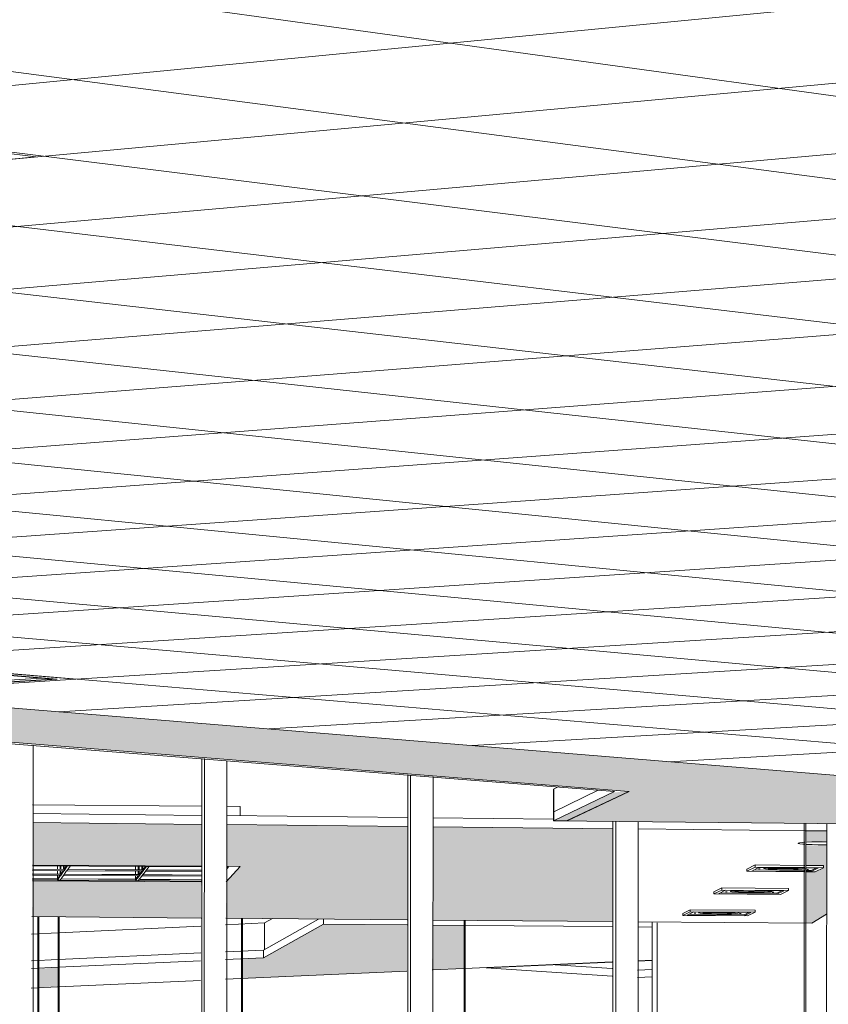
# Model space of a CAD drawing. Header units: metres. Extents: x -32 to 90, y -28 to 32.
# Tile 92 of 148: x 90.06697 to 90.06863, y 1.77883 to 1.78085. Entities that reach past the tile are written whole.
import ezdxf

# ---------------------------------------------------------------- set-up
doc = ezdxf.new("R2010")
doc.units = ezdxf.units.M
for name, color, linetype, lineweight in [('A-CLNG', 13, 'Continuous', 18), ('A-CLNG-PATT', 13, 'Continuous', 35), ('A-GLAZ-CURT', 52, 'Continuous', 18), ('A-GLAZ-CWMG', 51, 'Continuous', 18), ('A-WALL', 113, 'Continuous', 18), ('E-LITE-EQPM', 33, 'Continuous', 18)]:
    doc.layers.add(name, color=color, linetype=linetype, lineweight=lineweight)

# ---------------------------------------------------------------- blocks, each defined once
blk = doc.blocks.new('FP_67-3-RESTAURANTE- ÁREA DE REFEIÇÃO AMPLIADA')
at = {"layer": 'A-CLNG-PATT', "lineweight": 18}
for p, q in [((3.3180222, 1.7804768), (3.3106398, 1.7814934)), ((3.3180231, 1.7803165), (3.3106333, 1.7812836)), ((3.3180239, 1.7801715), (3.3106273, 1.7810936)), ((3.3106027, 1.7803117), (3.3173167, 1.7809616)), ((3.3180247, 1.7800395), (3.3106219, 1.7809207)), ((3.3115437, 1.7802654), (3.3180199, 1.7808649)), ((3.3180254, 1.779919), (3.3106169, 1.7807628)), ((3.3105947, 1.7800553), (3.3180208, 1.780714)), ((3.318026, 1.7798085), (3.3106124, 1.7806178)), ((3.3105912, 1.7799425), (3.3180216, 1.7805752)), ((3.3180266, 1.7797068), (3.3106082, 1.7804844)), ((3.3105879, 1.7798385), (3.3180223, 1.7804471)), ((3.3170898, 1.7797073), (3.3106043, 1.7803611)), ((3.3108351, 1.779762), (3.318023, 1.7803285)), ((3.3180276, 1.7795258), (3.3106007, 1.780247)), ((3.3180281, 1.779445), (3.3105974, 1.7801409)), ((3.3145953, 1.7799579), (3.3171085, 1.7801488)), ((3.3119518, 1.7796704), (3.3180242, 1.7801159)), ((3.3180285, 1.7793698), (3.3105943, 1.780042)), ((3.3124801, 1.7796271), (3.3180248, 1.7800203)), ((3.3178301, 1.7793169), (3.3105914, 1.7799498)), ((3.3129899, 1.7795853), (3.3180253, 1.7799308)), ((3.3173491, 1.7792914), (3.3105887, 1.7798634)), ((3.3134819, 1.779545), (3.3180258, 1.779847)), ((3.3139573, 1.779506), (3.3180262, 1.7797682)), ((3.3148955, 1.7794983), (3.3180267, 1.7796941)), ((3.314861, 1.7794319), (3.3180271, 1.7796243)), ((3.3152909, 1.7793967), (3.3180274, 1.7795583)), ((3.3157071, 1.7793626), (3.3180278, 1.7794959)), ((3.3161103, 1.7793295), (3.3180281, 1.7794368))]:
    blk.add_line(p, q, dxfattribs=at)

msp = doc.modelspace()

# ---------------------------------------------------------------- hatches: boundary and pattern name
at = {"layer": 'A-CLNG-PATT'}
h = msp.add_hatch(color=256, dxfattribs=at)
h.paths.add_polyline_path([(90.0762221, 1.7791209), (90.0762152, 1.7792668), (90.076169, 1.7792688), (90.0761683, 1.7792696), (90.076177, 1.7792713), (90.0762167, 1.7792737), (90.0762161, 1.7792897), (90.0760226, 1.7792809), (90.0760282, 1.7791588), (90.0760849, 1.779156), (90.076085, 1.7791536), (90.0760274, 1.7791448), (90.0760294, 1.7791229), (90.0762141, 1.779121)], flags=0)
h.paths.add_polyline_path([(90.076026, 1.7791229), (90.0760232, 1.7791448), (90.0759953, 1.7791448), (90.0759973, 1.7791232), (90.0760259, 1.7791229)], flags=0)
h.paths.add_polyline_path([(90.0759939, 1.7791232), (90.0759916, 1.7791453), (90.0759636, 1.7791448), (90.0759657, 1.7791235), (90.0759938, 1.7791232)], flags=0)
h.paths.add_polyline_path([(90.0759622, 1.7791235), (90.07596, 1.7791457), (90.0759439, 1.7791448), (90.0759407, 1.7791237), (90.0759621, 1.7791235)], flags=0)
h.paths.add_polyline_path([(90.075936, 1.7791238), (90.0759399, 1.779146), (90.0758894, 1.7791471), (90.0758893, 1.7791511), (90.0759445, 1.7791599), (90.0759587, 1.7792257), (90.0759556, 1.7792779), (90.0753749, 1.7792516), (90.0753799, 1.7791294), (90.0759332, 1.7791238)], flags=0)
h.paths.add_polyline_path([(90.0753766, 1.7791294), (90.0753714, 1.7792515), (90.0753404, 1.7792501), (90.0753453, 1.7791297), (90.0753765, 1.7791294)], flags=0)
h.paths.add_polyline_path([(90.075342, 1.7791298), (90.0753369, 1.7792499), (90.075309, 1.7792487), (90.0753138, 1.7791301), (90.0753419, 1.7791298)], flags=0)
h.paths.add_polyline_path([(90.0753105, 1.7791301), (90.0753055, 1.7792485), (90.0752922, 1.7792458), (90.0752695, 1.7791494), (90.075268, 1.7791305), (90.0753104, 1.7791301)], flags=0)
h.paths.add_polyline_path([(90.0752626, 1.7791306), (90.0752809, 1.7792134), (90.0752881, 1.7792477), (90.0742851, 1.7792026), (90.0738276, 1.7792487), (90.0738313, 1.7791752), (90.0738717, 1.7791812), (90.0740043, 1.7791783), (90.0740033, 1.7791747), (90.0739431, 1.779166), (90.0738296, 1.7791659), (90.0738309, 1.779145), (90.075261, 1.7791306)], flags=0)
h.paths.add_polyline_path([(90.0738277, 1.779145), (90.0738258, 1.7791676), (90.0738143, 1.7791685), (90.0738147, 1.7791724), (90.073827, 1.7791764), (90.0738239, 1.7792491), (90.0737868, 1.7792529), (90.0737901, 1.7791454), (90.0738275, 1.779145)], flags=0)
h.paths.add_polyline_path([(90.0737869, 1.7791454), (90.0737831, 1.7792532), (90.073756, 1.779256), (90.0737594, 1.7791457), (90.0737867, 1.7791454)], flags=0)
h.paths.add_polyline_path([(90.0737562, 1.7791457), (90.0737524, 1.7792563), (90.073693, 1.779262), (90.0736828, 1.7791937), (90.0736814, 1.7791465), (90.0737561, 1.7791457)], flags=0)
h.paths.add_polyline_path([(90.073676, 1.7791466), (90.0736763, 1.7791623), (90.0736795, 1.7791959), (90.0736873, 1.7792629), (90.0733454, 1.7792974), (90.0733485, 1.7791498), (90.0736759, 1.7791466)], flags=0)
h.paths.add_polyline_path([(90.0760216, 1.7791504), (90.076025, 1.7791526), (90.0760235, 1.7791532), (90.0760224, 1.779151), (90.0760217, 1.7791505)], flags=0)
h.paths.add_polyline_path([(90.0759576, 1.7791508), (90.0759563, 1.779152), (90.0759553, 1.7791508)], flags=0)
h.paths.add_polyline_path([(90.0760271, 1.7791512), (90.0760302, 1.7791537), (90.0760271, 1.7791517), (90.0760271, 1.7791514)], flags=0)
h.paths.add_polyline_path([(90.0759423, 1.7791512), (90.0759408, 1.7791526), (90.0759415, 1.7791514)], flags=0)
h.paths.add_polyline_path([(90.0749931, 1.7791553), (90.0748575, 1.7791576), (90.0748574, 1.7791616), (90.0749257, 1.7791704), (90.0750503, 1.7791667), (90.0750492, 1.779164), (90.0749966, 1.7791559)], flags=0)
h.paths.add_polyline_path([(90.0760248, 1.7791589), (90.0760192, 1.7792808), (90.0759906, 1.7792795), (90.0759961, 1.7791593), (90.0760247, 1.7791589)], flags=0)
h.paths.add_polyline_path([(90.0759926, 1.7791593), (90.0759872, 1.7792793), (90.0759755, 1.7792777), (90.0759614, 1.7792085), (90.0759645, 1.7791597), (90.0759926, 1.7791593)], flags=0)
h.paths.add_polyline_path([(90.0759475, 1.7791595), (90.075961, 1.7791599), (90.0759581, 1.7792032), (90.0759476, 1.7791599)], flags=0)
h.paths.add_polyline_path([(90.0749255, 1.7791613), (90.0749244, 1.7791625), (90.0749193, 1.7791614)], flags=0)
h.paths.add_polyline_path([(90.0739382, 1.7791717), (90.0739526, 1.7791749), (90.0739462, 1.7791744), (90.0739462, 1.7791744), (90.0739382, 1.7791717)], flags=0)
h.paths.add_polyline_path([(90.0738735, 1.7791721), (90.0738719, 1.7791736), (90.0738719, 1.7791721)], flags=0)
h.paths.add_polyline_path([(90.0687592, 1.7792012), (90.0702179, 1.7792768), (90.0702158, 1.7793274), (90.0690687, 1.7792664), (90.062775, 1.7797824), (90.0627724, 1.7797007), (90.0682171, 1.7792687), (90.0681843, 1.7792664), (90.0680632, 1.7792086), (90.0686687, 1.7792022)], flags=0)
h.paths.add_polyline_path([(90.0742928, 1.7792027), (90.0742928, 1.7792027), (90.0746553, 1.7792157)], flags=0)
h.paths.add_polyline_path([(90.0759608, 1.7792271), (90.0759728, 1.7792787), (90.0759591, 1.7792781), (90.0759605, 1.7792345)], flags=0)
h.paths.add_polyline_path([(90.0676226, 1.7841767), (90.0676291, 1.7841745), (90.0676592, 1.784164), (90.0676152, 1.7841555), (90.0676218, 1.7841745)], flags=0)
h.paths.add_polyline_path([(90.0670461, 1.7820176), (90.0670217, 1.782024), (90.0670499, 1.7820277), (90.0670465, 1.7820187)], flags=0)
h.paths.add_polyline_path([(90.0738675, 1.7807944), (90.0738561, 1.7807979), (90.0738811, 1.7808), (90.0738689, 1.780795)], flags=0)
h.paths.add_polyline_path([(90.0806436, 1.7807081), (90.0806545, 1.7807052), (90.0806375, 1.7807061), (90.0806434, 1.780708)], flags=0)
h.paths.add_polyline_path([(90.0784705, 1.7797032), (90.0796536, 1.7797645), (90.079651, 1.7798138), (90.0796012, 1.779813), (90.0795392, 1.7798257), (90.0795389, 1.7798303), (90.0796497, 1.779837), (90.0796394, 1.7800317), (90.079549, 1.7800497), (90.0811108, 1.78014), (90.0814357, 1.780065), (90.0944181, 1.7807934), (90.0944041, 1.7809086), (90.0930034, 1.7808276), (90.0930354, 1.7808263), (90.0929389, 1.7808208), (90.0929093, 1.7809789), (90.0930028, 1.7808276), (90.091475, 1.7898605), (90.0861505, 1.7898605), (90.091501, 1.7808153), (90.0836317, 1.7803506), (90.0529891, 1.7898605), (90.0492314, 1.7898605), (90.0487053, 1.7845891), (90.0579768, 1.7830747), (90.0580085, 1.7836382), (90.0530206, 1.7845326), (90.0589096, 1.7864978), (90.0676226, 1.7841767), (90.0628847, 1.7832761), (90.0628533, 1.7822781), (90.0702076, 1.7810769), (90.0702041, 1.7814513), (90.0670461, 1.7820176), (90.0728379, 1.7827874), (90.0763095, 1.7818626), (90.0732972, 1.7815548), (90.0733183, 1.7805688), (90.0761872, 1.7801002), (90.0761767, 1.780396), (90.0761138, 1.7803916), (90.0738746, 1.780795), (90.078787, 1.7812026), (90.0806434, 1.780708), (90.0784306, 1.7805535), (90.0784695, 1.7797236)], flags=0)
h.paths.add_polyline_path([(90.0796104, 1.7798228), (90.0796083, 1.7798255), (90.0796084, 1.7798235), (90.0796104, 1.7798228)], flags=0)
h.paths.add_polyline_path([(90.0790449, 1.7799146), (90.0789694, 1.7799284), (90.0789691, 1.7799347), (90.0791778, 1.7799443), (90.0792441, 1.7799319), (90.0792444, 1.7799257), (90.0790526, 1.779915)], flags=0)
h.paths.add_polyline_path([(90.0790444, 1.7799267), (90.0790421, 1.7799296), (90.0790416, 1.7799276), (90.0790444, 1.7799267)], flags=0)
h.paths.add_polyline_path([(90.0791676, 1.7799296), (90.0791726, 1.7799326), (90.0791674, 1.7799321), (90.0791675, 1.7799298)], flags=0)
h.paths.add_polyline_path([(90.0578091, 1.7800944), (90.0578144, 1.7801891), (90.0483437, 1.7809655), (90.0483318, 1.7808462), (90.0577906, 1.7800959)], flags=0)
h.paths.add_polyline_path([(90.081795, 1.7800995), (90.0817295, 1.7801152), (90.081729, 1.7801219), (90.0819568, 1.7801345), (90.0820203, 1.7801188), (90.0820207, 1.7801121), (90.081805, 1.7801)], flags=0)
h.paths.add_polyline_path([(90.0818044, 1.780113), (90.0818022, 1.780115), (90.081803, 1.7801137), (90.0818043, 1.7801131)], flags=0)
h.paths.add_polyline_path([(90.0819464, 1.780118), (90.0819463, 1.7801207), (90.0819463, 1.7801184), (90.0819463, 1.7801181)], flags=0)
h.paths.add_polyline_path([(90.0830324, 1.780169), (90.0829722, 1.7801871), (90.0829719, 1.7801925), (90.0832099, 1.780206), (90.0832689, 1.7801892), (90.0832694, 1.7801824), (90.0830435, 1.7801697)], flags=0)
h.paths.add_polyline_path([(90.0830466, 1.7801832), (90.0830443, 1.7801847), (90.0830463, 1.7801834), (90.0830466, 1.7801832)], flags=0)
h.paths.add_polyline_path([(90.0831943, 1.7801884), (90.0831958, 1.7801911), (90.0831942, 1.7801901), (90.0831943, 1.7801885)], flags=0)
h.paths.add_polyline_path([(90.0843319, 1.7802421), (90.0842778, 1.780261), (90.0842774, 1.7802666), (90.0845276, 1.7802808), (90.0845804, 1.7802631), (90.0845809, 1.7802561), (90.0843442, 1.7802428)], flags=0)
h.paths.add_polyline_path([(90.0845052, 1.7802624), (90.0845073, 1.7802658), (90.084505, 1.7802641), (90.0845052, 1.7802625)], flags=0)
h.paths.add_polyline_path([(90.0793279, 1.7802769), (90.0792436, 1.7802968), (90.0792433, 1.7803019), (90.0794724, 1.7803164), (90.0795557, 1.7802984), (90.079556, 1.7802913), (90.0793369, 1.7802775)], flags=0)
h.paths.add_polyline_path([(90.0793284, 1.7802921), (90.0793281, 1.780295), (90.0793249, 1.7802933), (90.0793284, 1.7802921)], flags=0)
h.paths.add_polyline_path([(90.0856983, 1.780319), (90.0856509, 1.7803388), (90.0856505, 1.7803445), (90.0859138, 1.7803594), (90.0859598, 1.7803391), (90.0859603, 1.7803337), (90.0857118, 1.7803197)], flags=0)
h.paths.add_polyline_path([(90.0858839, 1.7803402), (90.0858877, 1.7803437), (90.0858836, 1.7803433), (90.0858838, 1.7803403)], flags=0)
h.paths.add_polyline_path([(90.0761229, 1.780389), (90.0761138, 1.7803916), (90.0761298, 1.7803894)], flags=0)
h.paths.add_polyline_path([(90.08117, 1.7803926), (90.0810937, 1.780414), (90.0810934, 1.7804192), (90.0813406, 1.7804349), (90.0814157, 1.780414), (90.081416, 1.7804081), (90.0811807, 1.7803933)], flags=0)
h.paths.add_polyline_path([(90.0871368, 1.7803999), (90.087097, 1.7804207), (90.0870965, 1.7804266), (90.0873746, 1.780442), (90.0874122, 1.7804228), (90.0874129, 1.7804154), (90.0871516, 1.7804007)], flags=0)
h.paths.add_polyline_path([(90.0811779, 1.7804088), (90.0811757, 1.7804119), (90.0811758, 1.7804098), (90.0811779, 1.7804088)], flags=0)
h.paths.add_polyline_path([(90.0886533, 1.7804851), (90.088622, 1.7805071), (90.0886214, 1.7805131), (90.0889143, 1.7805297), (90.0889438, 1.7805091), (90.0889446, 1.7805015), (90.0886696, 1.7804861)], flags=0)
h.paths.add_polyline_path([(90.0902544, 1.7805752), (90.0902324, 1.7805995), (90.0902319, 1.7806045), (90.0905415, 1.780622), (90.0905613, 1.7806003), (90.0905622, 1.7805925), (90.0902723, 1.7805762)], flags=0)
h.paths.add_polyline_path([(90.0919473, 1.7806704), (90.091936, 1.7806949), (90.0919353, 1.7807012), (90.0922637, 1.7807182), (90.092273, 1.7806887), (90.091967, 1.7806715)], flags=0)
h.paths.add_polyline_path([(90.0920066, 1.7806875), (90.0920046, 1.780691), (90.0920028, 1.780689), (90.0920066, 1.7806875)], flags=0)
h.paths.add_polyline_path([(90.0922038, 1.7806987), (90.092206, 1.7807009), (90.0922036, 1.7807004), (90.0922037, 1.7806992)], flags=0)
h.paths.add_polyline_path([(90.0937401, 1.7807712), (90.0937395, 1.780792), (90.0937413, 1.7808037), (90.0940877, 1.7808228), (90.0940876, 1.7808068), (90.0940854, 1.7807906), (90.0937438, 1.7807714)], flags=0)
h.paths.add_polyline_path([(90.0938083, 1.7807893), (90.0938061, 1.7807918), (90.0938049, 1.7807909), (90.0938082, 1.7807893)], flags=0)
h.paths.add_polyline_path([(90.0940173, 1.7808011), (90.0940193, 1.7808042), (90.094017, 1.7808039), (90.0940172, 1.7808018)], flags=0)
h.paths.add_polyline_path([(90.078787, 1.7812026), (90.0787358, 1.7812033), (90.0787729, 1.7812064)], flags=0)
h.paths.add_polyline_path([(90.0748652, 1.7812214), (90.0747199, 1.7812522), (90.0747197, 1.7812615), (90.074993, 1.7812867), (90.075137, 1.7812555), (90.0751373, 1.7812462), (90.0748688, 1.7812218)], flags=0)
h.paths.add_polyline_path([(90.0748347, 1.7812488), (90.0748326, 1.7812522), (90.0748332, 1.7812507), (90.0748347, 1.7812488)], flags=0)
h.paths.add_polyline_path([(90.0737543, 1.7812822), (90.0737543, 1.7812822), (90.0742408, 1.7812822)], flags=0)
h.paths.add_polyline_path([(90.0770854, 1.7814232), (90.0769508, 1.7814572), (90.0769504, 1.7814669), (90.0772525, 1.7814947), (90.0773856, 1.7814603), (90.077386, 1.7814505), (90.0770958, 1.7814241)], flags=0)
h.paths.add_polyline_path([(90.0762871, 1.7818532), (90.0763097, 1.7818626), (90.0763231, 1.7818568), (90.0762875, 1.7818532)], flags=0)
h.paths.add_polyline_path([(90.0649699, 1.7824747), (90.064677, 1.7825281), (90.0646773, 1.7825403), (90.0649563, 1.782584), (90.0652476, 1.7825298), (90.0652474, 1.7825176), (90.0650085, 1.7824807)], flags=0)
h.paths.add_polyline_path([(90.0728379, 1.7827874), (90.0727766, 1.7827904), (90.0728042, 1.782794)], flags=0)
h.paths.add_polyline_path([(90.0672662, 1.7828298), (90.0669783, 1.7828907), (90.0669784, 1.7829037), (90.0672992, 1.7829532), (90.067583, 1.7828917), (90.0675829, 1.7828787), (90.067268, 1.78283)], flags=0)
h.paths.add_polyline_path([(90.0698977, 1.7832366), (90.0696194, 1.7833069), (90.0696194, 1.7833208), (90.0699859, 1.7833787), (90.0702223, 1.7833184), (90.0702223, 1.7833174), (90.0702625, 1.783307), (90.070262, 1.783293), (90.0699032, 1.7832375)], flags=0)
h = msp.add_hatch(color=256, dxfattribs=at)
h.paths.add_polyline_path([(90.0670029, 1.7784371), (90.0670428, 1.7784384), (90.0670428, 1.778459), (90.0670031, 1.7784577), (90.067003, 1.7784472)], flags=0)
h.paths.add_polyline_path([(90.0674212, 1.7784509), (90.0677598, 1.7784621), (90.0677598, 1.7784831), (90.0674214, 1.7784718), (90.0674213, 1.7784604)], flags=0)
h.paths.add_polyline_path([(90.0678115, 1.7784638), (90.0678767, 1.7784659), (90.0678767, 1.7784871), (90.0678116, 1.7784849), (90.0678115, 1.7784726)], flags=0)
h.paths.add_polyline_path([(90.0670073, 1.7788666), (90.0670471, 1.7788697), (90.0670471, 1.7789084), (90.0670077, 1.7789052), (90.0670073, 1.7788679)], flags=0)
h.paths.add_polyline_path([(90.0674247, 1.7788854), (90.0677626, 1.7789011), (90.067763, 1.7789952), (90.0675918, 1.7789967), (90.0674689, 1.7789279), (90.0674251, 1.7789257), (90.0674248, 1.7788863)], flags=0)
h.paths.add_polyline_path([(90.0678142, 1.7789029), (90.0678793, 1.7789063), (90.0678795, 1.7789942), (90.0678148, 1.7789947), (90.0678142, 1.7789034)], flags=0)
h.paths.add_polyline_path([(90.0685921, 1.7789985), (90.0686219, 1.7790169), (90.0686219, 1.7791595), (90.0685798, 1.7791579), (90.0685798, 1.7791171), (90.0686155, 1.7791168), (90.0686146, 1.779112), (90.0685984, 1.7791039), (90.0685797, 1.7791039), (90.0685795, 1.7789986)], flags=0)
h.paths.add_polyline_path([(90.0681837, 1.779002), (90.0681843, 1.7791923), (90.067816, 1.7791962), (90.0678149, 1.7790051), (90.0681835, 1.779002)], flags=0)
h.paths.add_polyline_path([(90.0677633, 1.7790056), (90.0677642, 1.7791967), (90.0673937, 1.7792006), (90.0673931, 1.7791153), (90.0674206, 1.7791148), (90.0673927, 1.7790831), (90.0673923, 1.7790087), (90.067763, 1.7790056)], flags=0)
h.paths.add_polyline_path([(90.067341, 1.7790092), (90.0673413, 1.7790834), (90.0669956, 1.7790856), (90.066995, 1.7790122), (90.0673407, 1.7790092)], flags=0)
h.paths.add_polyline_path([(90.068585, 1.7791089), (90.0685807, 1.7791106), (90.0685816, 1.779109)], flags=0)
h.paths.add_polyline_path([(90.0673419, 1.7791156), (90.0673422, 1.7792012), (90.0669968, 1.7792048), (90.066996, 1.7791179), (90.0673415, 1.7791156)], flags=0)
h.paths.add_polyline_path([(90.0685799, 1.7791646), (90.0686222, 1.7791673), (90.068622, 1.7791876), (90.0685799, 1.7791881), (90.0685799, 1.7791647)], flags=0)

# ---------------------------------------------------------------- linework, layer by layer
at = {"layer": 'A-CLNG', "lineweight": 9}
for p, q in [((90.0663362, 1.7806515), (90.0670024, 1.7805685)), ((90.0670024, 1.7805685), (90.0663119, 1.7805046)), ((90.0690687, 1.7792664), (90.062775, 1.7797824)), ((90.0627723, 1.7796972), (90.068188, 1.7792682)), ((90.0682171, 1.7792688), (90.0627724, 1.7797007)), ((90.0666384, 1.779536), (90.0670844, 1.7794983)), ((90.0670844, 1.7794983), (90.0666129, 1.7794688)), ((90.068063, 1.7792086), (90.0680631, 1.7792733)), ((90.0680631, 1.7792733), (90.0680724, 1.7792779)), ((90.0680632, 1.7792086), (90.0680632, 1.7792733)), ((90.068188, 1.7792682), (90.068063, 1.7792086)), ((90.0680632, 1.7792271), (90.0681544, 1.779271)), ((90.0680897, 1.7792084), (90.0682171, 1.7792688)), ((90.0680907, 1.7792084), (90.0682181, 1.7792687)), ((90.0682181, 1.7792687), (90.0682171, 1.7792688)), ((90.0669968, 1.7792233), (90.0673426, 1.7792196)), ((90.0673937, 1.779219), (90.0677645, 1.7792151)), ((90.067816, 1.7792145), (90.068063, 1.7792119)), ((90.0673426, 1.7792012), (90.0669968, 1.7792048)), ((90.0677645, 1.7791967), (90.0673937, 1.7792006)), ((90.0681845, 1.7791923), (90.067816, 1.7791962)), ((90.068063, 1.7792086), (90.0680907, 1.7792084)), ((90.0680632, 1.7792086), (90.0687592, 1.7792012)), ((90.0680632, 1.7792086), (90.0680897, 1.7792084)), ((90.0685779, 1.7791881), (90.0682364, 1.7791917)), ((90.0686223, 1.7791876), (90.0685799, 1.7791881)), ((90.0685728, 1.7791642), (90.0685776, 1.7791645)), ((90.0669959, 1.7791179), (90.0673419, 1.7791156)), ((90.0674209, 1.7791151), (90.0673927, 1.7790833)), ((90.067393, 1.7791153), (90.0674209, 1.7791151)), ((90.0673416, 1.7790834), (90.0669956, 1.7790856)), ((90.0669948, 1.7790122), (90.067341, 1.7790092)), ((90.0685921, 1.7789985), (90.0686219, 1.7790169)), ((90.0670493, 1.7789789), (90.0673403, 1.7789929)), ((90.0673914, 1.7789954), (90.0674713, 1.7789992)), ((90.0673921, 1.7790087), (90.0677633, 1.7790056)), ((90.0674689, 1.7789437), (90.0675814, 1.7790072)), ((90.0675918, 1.7789967), (90.0674689, 1.7789279)), ((90.0674713, 1.7789992), (90.0674872, 1.7790085)), ((90.0674713, 1.778945), (90.0674713, 1.7789992)), ((90.0675918, 1.7790071), (90.0675918, 1.7789967)), ((90.0677632, 1.7789952), (90.0675918, 1.7789967)), ((90.0678148, 1.7790051), (90.0681837, 1.779002)), ((90.0678801, 1.7789942), (90.0678148, 1.7789947)), ((90.0681836, 1.7789916), (90.0678821, 1.7789942)), ((90.0682356, 1.7790015), (90.0685921, 1.7789985)), ((90.068265, 1.7789909), (90.0682356, 1.7789912)), ((90.0669937, 1.7789762), (90.0670475, 1.7789788)), ((90.0670492, 1.7789241), (90.0673403, 1.7789377)), ((90.0673914, 1.7789401), (90.0674689, 1.7789437)), ((90.0674689, 1.7789279), (90.0674689, 1.7789437)), ((90.0669937, 1.7789216), (90.0670475, 1.7789241)), ((90.0673402, 1.7789219), (90.0670492, 1.7789085)), ((90.0674689, 1.7789279), (90.0673914, 1.7789243)), ((90.0678815, 1.7789059), (90.0681833, 1.7789195)), ((90.0679249, 1.778907), (90.0681833, 1.7789186)), ((90.0680661, 1.7789135), (90.0681832, 1.7789059)), ((90.0682353, 1.7789219), (90.0682647, 1.7789232)), ((90.0682353, 1.778921), (90.0682647, 1.7789223)), ((90.0670475, 1.7789084), (90.0669937, 1.7789059)), ((90.0673911, 1.7788839), (90.0677626, 1.7789006)), ((90.0678142, 1.7789029), (90.0678793, 1.7789058)), ((90.0681832, 1.7788904), (90.0679249, 1.778907)), ((90.0682351, 1.7789026), (90.0682646, 1.7789039)), ((90.0670488, 1.7788684), (90.0673399, 1.7788816)), ((90.0682646, 1.7788885), (90.0682351, 1.7788872)), ((90.0669933, 1.7788659), (90.0670471, 1.7788684))]:
    msp.add_line(p, q, dxfattribs=at)
for points in [[(90.0685637, 1.7791628, 0), (90.0685667, 1.7791635, 0), (90.0685728, 1.7791642, 0)], [(90.0685776, 1.7791603, 0), (90.0685733, 1.7791606, 0), (90.0685671, 1.7791613, 0), (90.0685638, 1.779162, 0), (90.0685637, 1.7791628, 0)], [(90.0686223, 1.7791595, 0), (90.0686168, 1.7791594, 0), (90.0686046, 1.7791595, 0), (90.0685927, 1.7791597, 0), (90.0685821, 1.77916, 0), (90.0685796, 1.7791602, 0)], [(90.0685814, 1.7791647, 0), (90.0685919, 1.7791651, 0), (90.0686037, 1.7791653, 0), (90.068616, 1.7791653, 0), (90.0686223, 1.7791652, 0)]]:
    msp.add_polyline3d(points, dxfattribs=at)
at = {"layer": 'A-GLAZ-CURT', "lineweight": 9}
for p, q in [((90.0685765, 1.7792033), (90.0685764, 1.7780711)), ((90.0685798, 1.7780711), (90.0685799, 1.7792032)), ((90.0670071, 1.7790121), (90.0670067, 1.7780787)), ((90.0670084, 1.7780787), (90.0670088, 1.7790121)), ((90.0670481, 1.7780785), (90.0670485, 1.7790117)), ((90.0670502, 1.7790117), (90.0670499, 1.7780785)), ((90.0674237, 1.7790085), (90.0674234, 1.7780769)), ((90.0674254, 1.7780769), (90.0674257, 1.7790085)), ((90.0678796, 1.7780748), (90.0678798, 1.7790046)), ((90.0678821, 1.7790046), (90.0678819, 1.7780748))]:
    msp.add_line(p, q, dxfattribs=at)
at = {"layer": 'A-GLAZ-CWMG', "lineweight": 9}
for p, q in [((90.0673423, 1.7780766), (90.0673427, 1.7793362)), ((90.0673478, 1.7793358), (90.0673473, 1.7780535)), ((90.0673938, 1.7793301), (90.0673934, 1.7780533)), ((90.0677643, 1.7780747), (90.0677646, 1.7793026)), ((90.0677703, 1.7793021), (90.0677699, 1.7780285)), ((90.0678161, 1.7792984), (90.0678158, 1.7780284)), ((90.0681843, 1.7780729), (90.0681845, 1.7792074)), ((90.0681908, 1.7792073), (90.0681906, 1.7780498)), ((90.0682364, 1.7792068), (90.0682362, 1.7780496))]:
    msp.add_line(p, q, dxfattribs=at)
at = {"layer": 'A-WALL', "lineweight": 9}
for p, q in [((90.0669961, 1.776465), (90.0669973, 1.7793635)), ((90.0686223, 1.7792028), (90.068622, 1.7762915)), ((90.0682648, 1.7780731), (90.068265, 1.7790013)), ((90.068275, 1.7789996), (90.0682749, 1.778073))]:
    msp.add_line(p, q, dxfattribs=at)
at = {"layer": 'E-LITE-EQPM', "lineweight": 9}
for p, q in [((90.0670024, 1.7805685), (90.0663362, 1.7806515)), ((90.0663119, 1.7805046), (90.0670024, 1.7805685)), ((90.0670844, 1.7794983), (90.0666384, 1.779536)), ((90.0670462, 1.7794986), (90.0666373, 1.7795332)), ((90.0666373, 1.7795332), (90.0670462, 1.7794986)), ((90.0666373, 1.7795332), (90.0670462, 1.7794986)), ((90.0666129, 1.7794688), (90.0670844, 1.7794983)), ((90.066614, 1.7794715), (90.0670462, 1.7794986)), ((90.0670462, 1.7794986), (90.066614, 1.7794715)), ((90.0670462, 1.7794986), (90.066614, 1.7794715)), ((90.066898, 1.7794934), (90.067014, 1.7795006)), ((90.067014, 1.7795006), (90.066898, 1.7794934)), ((90.0670367, 1.7794987), (90.066898, 1.77949)), ((90.0669079, 1.7795096), (90.0670367, 1.7794987)), ((90.0669959, 1.779241), (90.0673419, 1.7792386)), ((90.067393, 1.7792382), (90.0674209, 1.779238)), ((90.0674209, 1.7792195), (90.0674209, 1.779238)), ((90.0673419, 1.7791156), (90.0669959, 1.7791179)), ((90.0673419, 1.7791142), (90.0669959, 1.7791165)), ((90.0669959, 1.7791165), (90.0673419, 1.7791142)), ((90.0673419, 1.7791142), (90.0669959, 1.7791165)), ((90.0670471, 1.7791164), (90.0670471, 1.7791093)), ((90.0670526, 1.7791092), (90.0670526, 1.7791164)), ((90.0670535, 1.7791091), (90.0670535, 1.7791163)), ((90.0670538, 1.7791163), (90.0670538, 1.7791091)), ((90.0670591, 1.7791091), (90.0670591, 1.7791162)), ((90.0670593, 1.7791091), (90.0670593, 1.7791162)), ((90.0670603, 1.779109), (90.0670603, 1.7791162)), ((90.0670605, 1.7791162), (90.0670605, 1.779109)), ((90.0670605, 1.779109), (90.0670654, 1.7791161)), ((90.0670654, 1.7791161), (90.0670605, 1.779109)), ((90.0670671, 1.7791157), (90.0670605, 1.7791062)), ((90.0670661, 1.7791062), (90.0670727, 1.7791157)), ((90.0672069, 1.7791153), (90.0672069, 1.7791082)), ((90.0672124, 1.7791153), (90.0672124, 1.7791082)), ((90.0672141, 1.7791081), (90.0672141, 1.7791152)), ((90.0672144, 1.7791152), (90.0672144, 1.7791081)), ((90.0672197, 1.7791081), (90.0672197, 1.7791152)), ((90.0672199, 1.7791152), (90.0672199, 1.7791081)), ((90.0672217, 1.779108), (90.0672217, 1.7791151)), ((90.067222, 1.7791151), (90.067222, 1.779108)), ((90.067222, 1.779108), (90.0672275, 1.779115)), ((90.0672275, 1.779115), (90.067222, 1.779108)), ((90.0672293, 1.7791146), (90.067222, 1.7791052)), ((90.0672275, 1.7791051), (90.0672349, 1.7791146)), ((90.0673927, 1.7790833), (90.0674209, 1.7791151)), ((90.0673929, 1.7791089), (90.0673973, 1.7791139)), ((90.0673973, 1.7791139), (90.0673929, 1.7791089)), ((90.0673929, 1.7791089), (90.0673973, 1.7791139)), ((90.0674209, 1.7791151), (90.067393, 1.7791153)), ((90.0673973, 1.7791139), (90.067393, 1.7791139)), ((90.067393, 1.7791139), (90.0673973, 1.7791139)), ((90.0673973, 1.7791139), (90.067393, 1.7791139)), ((90.068459, 1.7791095), (90.0684755, 1.779118)), ((90.0684755, 1.7791135), (90.068459, 1.7791051)), ((90.0684687, 1.7791055), (90.0684832, 1.7791129)), ((90.0684755, 1.779118), (90.0685777, 1.7791171)), ((90.0684755, 1.779118), (90.0684755, 1.7791135)), ((90.0685777, 1.7791127), (90.0684755, 1.7791135)), ((90.0684832, 1.7791129), (90.0685777, 1.7791122)), ((90.0685797, 1.7791171), (90.0686155, 1.7791168)), ((90.0686155, 1.7791124), (90.0685797, 1.7791127)), ((90.0685797, 1.7791121), (90.0686057, 1.7791119)), ((90.0685907, 1.7791067), (90.0686014, 1.779112)), ((90.0686057, 1.7791119), (90.0685907, 1.7791045)), ((90.0685984, 1.7791039), (90.0686155, 1.7791124)), ((90.0686155, 1.7791168), (90.0686155, 1.7791124)), ((90.0669957, 1.7790997), (90.0670538, 1.7790993)), ((90.0670538, 1.7790993), (90.0669957, 1.7790997)), ((90.0670535, 1.779099), (90.0669957, 1.7790993)), ((90.0669957, 1.7790993), (90.0670535, 1.779099)), ((90.0670538, 1.7790965), (90.0669957, 1.7790969)), ((90.0669958, 1.7791094), (90.0670605, 1.779109)), ((90.0670605, 1.779109), (90.0669958, 1.7791094)), ((90.0670603, 1.7791087), (90.0669958, 1.7791091)), ((90.0669958, 1.7791091), (90.0670603, 1.7791087)), ((90.0670605, 1.7791062), (90.0669958, 1.7791067)), ((90.0670471, 1.7791065), (90.0670471, 1.7790994)), ((90.0670471, 1.7790967), (90.0670471, 1.7790897)), ((90.0670471, 1.7790897), (90.0670519, 1.7790966)), ((90.0670519, 1.7790966), (90.0670471, 1.7790897)), ((90.0670535, 1.7790962), (90.0670471, 1.7790869)), ((90.0670526, 1.7790994), (90.0670526, 1.7791064)), ((90.0670526, 1.7790869), (90.0670591, 1.7790962)), ((90.0670535, 1.7790993), (90.0670535, 1.7791064)), ((90.0670538, 1.7791064), (90.0670538, 1.7790993)), ((90.0670538, 1.7790993), (90.0670586, 1.7791063)), ((90.0670586, 1.7791063), (90.0670538, 1.7790993)), ((90.0670603, 1.7791059), (90.0670538, 1.7790965)), ((90.0670538, 1.7790993), (90.0670538, 1.7790977)), ((90.0670593, 1.7790965), (90.0670658, 1.7791059)), ((90.0672144, 1.7790955), (90.0670593, 1.7790965)), ((90.0670605, 1.779109), (90.0670605, 1.7791062)), ((90.0672141, 1.7790979), (90.0670609, 1.7790989)), ((90.0670609, 1.7790989), (90.0672141, 1.7790979)), ((90.0670612, 1.7790993), (90.0672144, 1.7790983)), ((90.0672144, 1.7790983), (90.0670612, 1.7790993)), ((90.067222, 1.7791052), (90.0670661, 1.7791062)), ((90.0672217, 1.7791076), (90.0670677, 1.7791086)), ((90.0670677, 1.7791086), (90.0672217, 1.7791076)), ((90.067068, 1.779109), (90.067222, 1.779108)), ((90.067222, 1.779108), (90.067068, 1.779109)), ((90.0672069, 1.7791054), (90.0672069, 1.7790984)), ((90.0672069, 1.7790956), (90.0672069, 1.7790887)), ((90.0672069, 1.7790887), (90.0672122, 1.7790955)), ((90.0672122, 1.7790955), (90.0672069, 1.7790887)), ((90.0672141, 1.7790952), (90.0672069, 1.7790859)), ((90.0672124, 1.7791053), (90.0672124, 1.7790984)), ((90.0672124, 1.7790859), (90.0672197, 1.7790951)), ((90.0672141, 1.7790983), (90.0672141, 1.7791053)), ((90.0672144, 1.7791053), (90.0672144, 1.7790983)), ((90.0672144, 1.7790983), (90.0672198, 1.7791052)), ((90.0672198, 1.7791052), (90.0672144, 1.7790983)), ((90.0672217, 1.7791048), (90.0672144, 1.7790955)), ((90.0672144, 1.7790983), (90.0672144, 1.7790955)), ((90.0672199, 1.7790955), (90.0672273, 1.7791048)), ((90.0673417, 1.7790947), (90.0672199, 1.7790955)), ((90.0673417, 1.7790971), (90.0672218, 1.7790979)), ((90.0672218, 1.7790979), (90.0673417, 1.7790971)), ((90.067222, 1.779108), (90.067222, 1.7791052)), ((90.067222, 1.7790982), (90.0673417, 1.7790974)), ((90.0673417, 1.7790974), (90.067222, 1.7790982)), ((90.0673418, 1.7791044), (90.0672275, 1.7791051)), ((90.0673418, 1.7791068), (90.0672294, 1.7791076)), ((90.0672294, 1.7791076), (90.0673418, 1.7791068)), ((90.0672296, 1.7791079), (90.0673418, 1.7791072)), ((90.0673418, 1.7791072), (90.0672296, 1.7791079)), ((90.068459, 1.7791051), (90.068459, 1.7791095)), ((90.068459, 1.7791051), (90.0685777, 1.7791041)), ((90.0685777, 1.7791046), (90.0684687, 1.7791055)), ((90.0684729, 1.7791077), (90.0685777, 1.7791068)), ((90.068483, 1.7791098), (90.0684863, 1.7791098)), ((90.0684863, 1.7791098), (90.068483, 1.7791098)), ((90.0685025, 1.7791096), (90.0685107, 1.7791096)), ((90.0685107, 1.7791096), (90.0685025, 1.7791096)), ((90.0685797, 1.7791068), (90.0685907, 1.7791067)), ((90.0685907, 1.7791045), (90.0685797, 1.7791046)), ((90.0685797, 1.7791041), (90.0685984, 1.7791039)), ((90.0685806, 1.7791112), (90.0685807, 1.7791105)), ((90.0685816, 1.779109), (90.068585, 1.7791089)), ((90.068585, 1.7791089), (90.0685816, 1.779109)), ((90.0669956, 1.77909), (90.0670471, 1.7790897)), ((90.0670471, 1.7790897), (90.0669956, 1.77909)), ((90.0670471, 1.7790894), (90.0669956, 1.7790897)), ((90.0669956, 1.7790897), (90.0670471, 1.7790894)), ((90.0670471, 1.7790869), (90.0669956, 1.7790873)), ((90.0669956, 1.7790856), (90.0673416, 1.7790834)), ((90.0670471, 1.7790897), (90.0670471, 1.7790869)), ((90.0670471, 1.7790866), (90.0670526, 1.7790866)), ((90.0670526, 1.7790866), (90.0670471, 1.7790866)), ((90.0670471, 1.7790866), (90.0670526, 1.7790866)), ((90.0672069, 1.7790859), (90.0670526, 1.7790869)), ((90.0672069, 1.7790883), (90.0670542, 1.7790893)), ((90.0670542, 1.7790893), (90.0672069, 1.7790883)), ((90.0670545, 1.7790897), (90.0672069, 1.7790887)), ((90.0672069, 1.7790887), (90.0670545, 1.7790897)), ((90.0672069, 1.7790887), (90.0672069, 1.7790859)), ((90.0672069, 1.7790856), (90.0672124, 1.7790856)), ((90.0672124, 1.7790856), (90.0672069, 1.7790856)), ((90.0672069, 1.7790856), (90.0672124, 1.7790856)), ((90.0673416, 1.7790851), (90.0672124, 1.7790859)), ((90.0672162, 1.7790886), (90.0673416, 1.7790878)), ((90.0673416, 1.7790878), (90.0672162, 1.7790886)), ((90.0673416, 1.7790875), (90.0672162, 1.7790883)), ((90.0672162, 1.7790883), (90.0673416, 1.7790875)), ((90.0683915, 1.7790629), (90.0684073, 1.7790709)), ((90.0684073, 1.7790666), (90.0683915, 1.7790586)), ((90.0683915, 1.7790586), (90.0683915, 1.7790629)), ((90.0683915, 1.7790586), (90.0685275, 1.7790575)), ((90.068401, 1.779059), (90.0684148, 1.7790661)), ((90.06852, 1.7790581), (90.068401, 1.779059)), ((90.0684051, 1.7790611), (90.06852, 1.7790602)), ((90.0684073, 1.7790709), (90.0685439, 1.7790698)), ((90.0684073, 1.7790709), (90.0684073, 1.7790666)), ((90.0685439, 1.7790655), (90.0684073, 1.7790666)), ((90.0684148, 1.7790661), (90.0685343, 1.7790651)), ((90.0684152, 1.7790632), (90.0684186, 1.7790632)), ((90.0684186, 1.7790632), (90.0684152, 1.7790632)), ((90.0684339, 1.779063), (90.0684419, 1.779063)), ((90.0684419, 1.779063), (90.0684339, 1.779063)), ((90.0685108, 1.7790624), (90.0685141, 1.7790624)), ((90.0685141, 1.7790624), (90.0685108, 1.7790624)), ((90.06852, 1.7790602), (90.0685301, 1.7790652)), ((90.0685343, 1.7790651), (90.06852, 1.7790581)), ((90.0685275, 1.7790575), (90.0685439, 1.7790655)), ((90.0685439, 1.7790698), (90.0685439, 1.7790655)), ((90.0683276, 1.7790187), (90.0683427, 1.7790264)), ((90.0683427, 1.7790222), (90.0683276, 1.7790145)), ((90.0683276, 1.7790145), (90.0683276, 1.7790187)), ((90.0683276, 1.7790145), (90.0684603, 1.7790135)), ((90.0683369, 1.779015), (90.0683501, 1.7790217)), ((90.068453, 1.779014), (90.0683369, 1.779015)), ((90.0683409, 1.779017), (90.068453, 1.7790161)), ((90.0683427, 1.7790264), (90.068476, 1.7790253)), ((90.0683427, 1.7790264), (90.0683427, 1.7790222)), ((90.068476, 1.7790212), (90.0683427, 1.7790222)), ((90.0683501, 1.7790217), (90.0684667, 1.7790207)), ((90.068351, 1.779019), (90.0683543, 1.779019)), ((90.0683543, 1.779019), (90.068351, 1.779019)), ((90.0683689, 1.7790189), (90.0683768, 1.7790188)), ((90.0683768, 1.7790188), (90.0683689, 1.7790189)), ((90.0684437, 1.7790183), (90.068447, 1.7790183)), ((90.068447, 1.7790183), (90.0684437, 1.7790183)), ((90.068453, 1.7790161), (90.0684625, 1.7790208)), ((90.0684667, 1.7790207), (90.068453, 1.779014)), ((90.0684603, 1.7790135), (90.068476, 1.7790212)), ((90.068476, 1.7790253), (90.068476, 1.7790212))]:
    msp.add_line(p, q, dxfattribs=at)
for points in [[(90.0684934, 1.7791113, 0), (90.0684962, 1.779112, 0), (90.0685019, 1.7791126, 0), (90.0685052, 1.7791128, 0)], [(90.0684967, 1.7791121, 0), (90.0685025, 1.7791115, 0), (90.0685107, 1.779111, 0), (90.0685207, 1.7791106, 0), (90.0685318, 1.7791105, 0), (90.0685433, 1.7791105, 0), (90.0685544, 1.7791106, 0), (90.0685642, 1.779111, 0), (90.0685722, 1.7791115, 0), (90.0685776, 1.779112, 0)], [(90.0685776, 1.779112, 0), (90.0685722, 1.7791115, 0), (90.0685642, 1.779111, 0), (90.0685544, 1.7791106, 0), (90.0685433, 1.7791105, 0), (90.0685318, 1.7791105, 0), (90.0685207, 1.7791106, 0), (90.0685107, 1.779111, 0), (90.0685025, 1.7791115, 0), (90.0684967, 1.7791121, 0), (90.0684967, 1.7791121, 0)], [(90.0685753, 1.7791122, 0), (90.0685775, 1.7791119, 0), (90.0685778, 1.7791119, 0)], [(90.0685779, 1.7791099, 0), (90.0685722, 1.7791093, 0), (90.0685642, 1.7791088, 0), (90.0685544, 1.7791084, 0), (90.0685433, 1.7791083, 0), (90.0685318, 1.7791083, 0), (90.0685207, 1.7791084, 0), (90.0685107, 1.7791088, 0), (90.0685025, 1.7791093, 0), (90.0684967, 1.7791099, 0), (90.0684936, 1.7791106, 0), (90.0684934, 1.7791113, 0)], [(90.068425, 1.7790645, 0), (90.0684277, 1.7790652, 0), (90.0684332, 1.7790658, 0), (90.0684356, 1.7790659, 0)], [(90.0685101, 1.7790638, 0), (90.0685074, 1.7790632, 0), (90.0685019, 1.7790626, 0), (90.0684941, 1.7790622, 0), (90.0684845, 1.7790618, 0), (90.0684737, 1.7790617, 0), (90.0684625, 1.7790617, 0), (90.0684517, 1.7790619, 0), (90.0684419, 1.7790622, 0), (90.0684339, 1.7790627, 0), (90.0684282, 1.7790632, 0), (90.0684251, 1.7790639, 0), (90.068425, 1.7790645, 0)], [(90.0684282, 1.7790654, 0), (90.0684339, 1.7790648, 0), (90.0684419, 1.7790643, 0), (90.0684517, 1.779064, 0), (90.0684625, 1.7790638, 0), (90.0684737, 1.7790638, 0), (90.0684845, 1.779064, 0), (90.0684941, 1.7790643, 0), (90.0685019, 1.7790648, 0), (90.068507, 1.7790653, 0)], [(90.068507, 1.7790653, 0), (90.0685019, 1.7790648, 0), (90.0684941, 1.7790643, 0), (90.0684845, 1.779064, 0), (90.0684737, 1.7790638, 0), (90.0684625, 1.7790638, 0), (90.0684517, 1.779064, 0), (90.0684419, 1.7790643, 0), (90.0684339, 1.7790648, 0), (90.0684282, 1.7790654, 0), (90.0684282, 1.7790654, 0)], [(90.068507, 1.7790652, 0), (90.06851, 1.7790645, 0), (90.0685101, 1.7790638, 0)], [(90.0683601, 1.7790203, 0), (90.0683628, 1.7790209, 0), (90.0683681, 1.7790214, 0)], [(90.0684432, 1.7790196, 0), (90.0684405, 1.779019, 0), (90.0684352, 1.7790184, 0), (90.0684276, 1.779018, 0), (90.0684183, 1.7790177, 0), (90.0684078, 1.7790175, 0), (90.0683969, 1.7790175, 0), (90.0683863, 1.7790177, 0), (90.0683768, 1.779018, 0), (90.0683689, 1.7790185, 0), (90.0683633, 1.779019, 0), (90.0683603, 1.7790196, 0), (90.0683601, 1.7790203, 0)], [(90.0683633, 1.7790211, 0), (90.0683689, 1.7790206, 0), (90.0683768, 1.7790201, 0), (90.0683863, 1.7790198, 0), (90.0683969, 1.7790196, 0), (90.0684078, 1.7790196, 0), (90.0684183, 1.7790198, 0), (90.0684276, 1.7790201, 0), (90.0684352, 1.7790205, 0), (90.0684398, 1.779021, 0)], [(90.0684398, 1.779021, 0), (90.0684352, 1.7790205, 0), (90.0684276, 1.7790201, 0), (90.0684183, 1.7790198, 0), (90.0684078, 1.7790196, 0), (90.0683969, 1.7790196, 0), (90.0683863, 1.7790198, 0), (90.0683768, 1.7790201, 0), (90.0683689, 1.7790206, 0), (90.0683633, 1.7790211, 0), (90.0683633, 1.7790211, 0)], [(90.0684401, 1.7790208, 0), (90.0684431, 1.7790202, 0), (90.0684432, 1.7790196, 0)]]:
    msp.add_polyline3d(points, dxfattribs=at)

# ---------------------------------------------------------------- block references
at = {"layer": 'A-CLNG'}
msp.add_blockref('FP_67-3-RESTAURANTE- ÁREA DE REFEIÇÃO AMPLIADA', (86.7521889, 0), dxfattribs=at)

doc.saveas('drawing.dxf')
